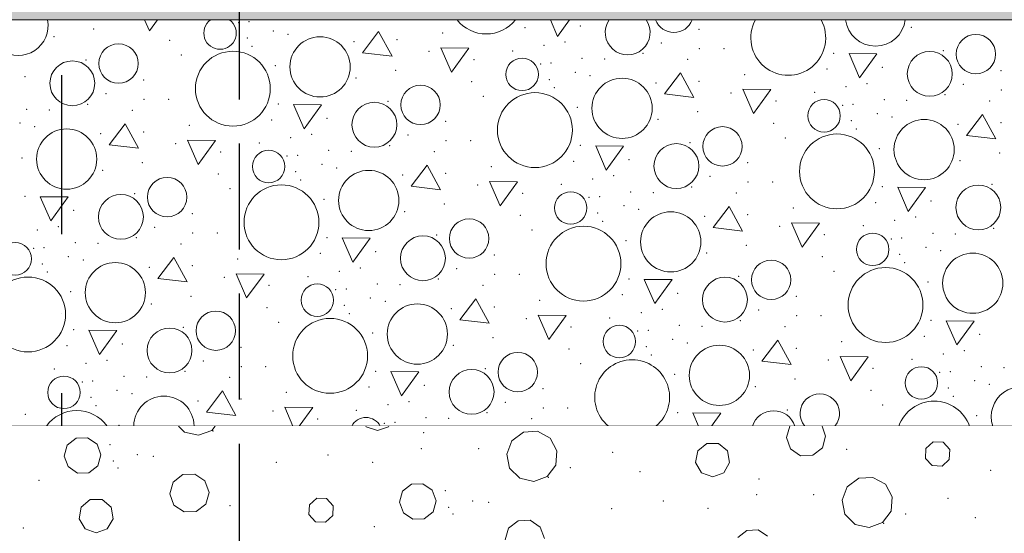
# Model space of a CAD drawing. Header units: millimetres. Extents: x -12989 to 402831, y -50461 to 30884.
# Tile 134 of 175: x 392695 to 393810, y -46842 to -46260. Entities that reach past the tile are written whole.
import ezdxf
from ezdxf.enums import TextEntityAlignment as Align

# ---------------------------------------------------------------- set-up
doc = ezdxf.new("R2010")
doc.units = ezdxf.units.MM
doc.header["$MEASUREMENT"] = 0
for name, pattern in [('Krawędzie ukryte', [170, 120, -50]), ('Kropki i Kreski', [360, 180, -90, 0, -90]), ('Wipeout_Contour', [1000, 0, -1000])]:
    doc.linetypes.add(name, pattern=pattern)
for name, color, linetype, lineweight in [('0_Nr_pióra__21', 7, 'Continuous', 25), ('A__STROPY_Nr_pióra__49', 7, 'Continuous', 15), ('Nowe_Warstwa IFC.Import IFC_Nr_pióra__1', 7, 'Continuous', 13), ('Nowe_Warstwa IFC.Import IFC_Nr_pióra__25', 7, 'Continuous', 25)]:
    doc.layers.add(name, color=color, linetype=linetype, lineweight=lineweight)
for name, color, linetype in [('A__STROPY', 7, 'Continuous'), ('A_WYPEŁNIENIA RYSUNKI', 7, 'Continuous'), ('Nowe_Warstwa IFC.Import IFC', 7, 'Continuous')]:
    doc.layers.add(name, color=color, linetype=linetype)
for name, color, linetype, lineweight, true_color in [('A__STROPY_Nr_pióra__173', 7, 'Continuous', 5, 0x6a6a6a), ('A__STROPY_Nr_pióra__178', 7, 'Continuous', 5, 0x6a6a6a), ('A_WYPEŁNIENIA RYSUNKI_Nr_pióra__242', 7, 'Continuous', 13, 0xa7a7a7)]:
    doc.layers.add(name, color=color, linetype=linetype, lineweight=lineweight, true_color=true_color)
doc.styles.add('STYL_AUTOMATYCZNY_1', font='arial.ttf')

# ---------------------------------------------------------------- blocks, each defined once
blk = doc.blocks.new('*X191', base_point=(362576.7, -45960.6))
at = {"layer": 'A__STROPY_Nr_pióra__178', "color": 251, "linetype": 'Continuous', "lineweight": 5, "true_color": 0x6a6a6a}
for p, q in [((392836.2, -46260.6), (392841.6, -46272.9)), ((392841.6, -46272.9), (392850.6, -46260.6)), ((393295.6, -46260.6), (393303.7, -46279.4)), ((393303.7, -46279.4), (393317.4, -46260.6)), ((393101.1, -46273.8), (393083, -46297.7)), ((393116.3, -46301.6), (393101.1, -46273.8)), ((393083, -46297.7), (393116.3, -46301.6)), ((393171.6, -46292.4), (393183.6, -46319.8)), ((393203.3, -46292.7), (393171.6, -46292.4)), ((393183.6, -46319.8), (393203.3, -46292.7)), ((393633.8, -46298.8), (393645.7, -46326.2)), ((393665.4, -46299.1), (393633.8, -46298.8)), ((393645.7, -46326.2), (393665.4, -46299.1)), ((393443.1, -46320.7), (393425, -46344.5)), ((393458.2, -46348.5), (393443.1, -46320.7)), ((393425, -46344.5), (393458.2, -46348.5)), ((393513.6, -46339.2), (393525.6, -46366.7)), ((393545.3, -46339.5), (393513.6, -46339.2)), ((393525.6, -46366.7), (393545.3, -46339.5)), ((393004.9, -46356.3), (393016.8, -46383.8)), ((393036.5, -46356.7), (393004.9, -46356.3)), ((393016.8, -46383.8), (393036.5, -46356.7)), ((393785.1, -46367.6), (393766.9, -46391.4)), ((393800.2, -46395.3), (393785.1, -46367.6)), ((392814.2, -46378.3), (392796.1, -46402.1)), ((392829.3, -46406), (392814.2, -46378.3)), ((393766.9, -46391.4), (393800.2, -46395.3)), ((392796.1, -46402.1), (392829.3, -46406)), ((392884.7, -46396.8), (392896.7, -46424.2)), ((392916.3, -46397.1), (392884.7, -46396.8)), ((392896.7, -46424.2), (392916.3, -46397.1)), ((393346.9, -46403.2), (393358.8, -46430.6)), ((393378.5, -46403.5), (393346.9, -46403.2)), ((393358.8, -46430.6), (393378.5, -46403.5)), ((393156.2, -46425.1), (393138, -46448.9)), ((393171.3, -46452.9), (393156.2, -46425.1)), ((393226.7, -46443.7), (393238.7, -46471.1)), ((393258.3, -46444), (393226.7, -46443.7)), ((393238.7, -46471.1), (393258.3, -46444)), ((393138, -46448.9), (393171.3, -46452.9)), ((393688.9, -46450.1), (393700.8, -46477.5)), ((393720.5, -46450.4), (393688.9, -46450.1)), ((393700.8, -46477.5), (393720.5, -46450.4)), ((392718, -46460.8), (392729.9, -46488.2)), ((392749.6, -46461.1), (392718, -46460.8)), ((392729.9, -46488.2), (392749.6, -46461.1)), ((393498.2, -46472), (393480, -46495.8)), ((393513.3, -46499.7), (393498.2, -46472)), ((393568.7, -46490.5), (393580.6, -46518)), ((393600.3, -46490.8), (393568.7, -46490.5)), ((393580.6, -46518), (393600.3, -46490.8)), ((393480, -46495.8), (393513.3, -46499.7)), ((393059.9, -46507.6), (393071.9, -46535.1)), ((393091.6, -46507.9), (393059.9, -46507.6)), ((393071.9, -46535.1), (393091.6, -46507.9)), ((392869.2, -46529.6), (392851.1, -46553.4)), ((392884.4, -46557.3), (392869.2, -46529.6)), ((392851.1, -46553.4), (392884.4, -46557.3)), ((392939.8, -46548.1), (392951.7, -46575.5)), ((392971.4, -46548.4), (392939.8, -46548.1)), ((392951.7, -46575.5), (392971.4, -46548.4)), ((393401.9, -46554.5), (393413.9, -46581.9)), ((393433.6, -46554.8), (393401.9, -46554.5)), ((393413.9, -46581.9), (393433.6, -46554.8)), ((393211.2, -46576.4), (393193.1, -46600.2)), ((393226.4, -46604.2), (393211.2, -46576.4)), ((393193.1, -46600.2), (393226.4, -46604.2)), ((393281.8, -46594.9), (393293.7, -46622.4)), ((393313.4, -46595.3), (393281.8, -46594.9)), ((393293.7, -46622.4), (393313.4, -46595.3)), ((393743.9, -46601.4), (393755.9, -46628.8)), ((393775.5, -46601.7), (393743.9, -46601.4)), ((393755.9, -46628.8), (393775.5, -46601.7)), ((392773, -46612.1), (392785, -46639.5)), ((392804.6, -46612.4), (392773, -46612.1)), ((392785, -46639.5), (392804.6, -46612.4)), ((393553.2, -46623.3), (393535.1, -46647.1)), ((393568.4, -46651), (393553.2, -46623.3)), ((393535.1, -46647.1), (393568.4, -46651)), ((393623.8, -46641.8), (393635.7, -46669.2)), ((393655.4, -46642.1), (393623.8, -46641.8)), ((393635.7, -46669.2), (393655.4, -46642.1)), ((393115, -46658.9), (393127, -46686.4)), ((393146.6, -46659.2), (393115, -46658.9)), ((393127, -46686.4), (393146.6, -46659.2)), ((392924.3, -46680.9), (392906.2, -46704.7)), ((392939.5, -46708.6), (392924.3, -46680.9)), ((392994.9, -46699.4), (393004.1, -46720.6)), ((393026.5, -46699.7), (392994.9, -46699.4)), ((393011.3, -46720.6), (393026.5, -46699.7)), ((392906.2, -46704.7), (392939.5, -46708.6)), ((393457, -46705.8), (393463.4, -46720.6)), ((393488.6, -46706.1), (393457, -46705.8)), ((393478.1, -46720.6), (393488.6, -46706.1))]:
    blk.add_line(p, q, dxfattribs=at)
for centre, radius in [((393034.8, -46313.8), 34.1), ((393777.5, -46299.3), 22.3), ((392806.6, -46310), 22.3), ((392936.1, -46338.5), 42.4), ((393725.2, -46321.7), 25.4), ((392754.3, -46332.4), 25.4), ((393263.6, -46322.3), 18.4), ((393148.6, -46356.9), 22.3), ((393376.8, -46360.7), 34.1), ((393278.1, -46385.4), 42.4), ((393096.3, -46379.3), 25.4), ((393605.5, -46369.2), 18.4), ((393718.8, -46407.5), 34.1), ((392747.9, -46418.2), 34.1), ((393490.5, -46403.8), 22.3), ((393620.1, -46432.2), 42.4), ((393438.3, -46426.1), 25.4), ((392976.6, -46426.7), 18.4), ((393089.9, -46465.1), 34.1), ((392861.6, -46461.3), 22.3), ((392991.1, -46489.8), 42.4), ((393780.2, -46473), 25.4), ((392809.3, -46483.7), 25.4), ((393318.6, -46473.6), 18.4), ((393431.9, -46512), 34.1), ((393203.6, -46508.2), 22.3), ((393333.1, -46536.6), 42.4), ((393660.6, -46520.5), 18.4), ((392689.7, -46531.2), 18.4), ((393151.3, -46530.6), 25.4), ((393773.9, -46558.8), 34.1), ((392803, -46569.5), 34.1), ((393545.6, -46555), 22.3), ((393675.1, -46583.5), 42.4), ((392704.2, -46594.2), 42.4), ((393493.3, -46577.4), 25.4), ((393031.7, -46578), 18.4), ((392916.7, -46612.6), 22.3), ((393145, -46616.4), 34.1), ((393046.2, -46641.1), 42.4), ((392864.4, -46635), 25.4), ((393373.7, -46624.9), 18.4), ((393487, -46663.2), 34.1), ((393258.7, -46659.5), 22.3), ((393206.4, -46681.9), 25.4), ((393715.7, -46671.8), 18.4), ((392744.8, -46682.5), 18.4)]:
    blk.add_circle(centre, radius, dxfattribs=at)
for centre, radius, start, end in [((392692.8, -46266.9), 34.1, 169.2768, 10.7232), ((392921.6, -46275.5), 18.4, 126.0961, 53.9039), ((393223, -46234.1), 42.4, 218.6824, 321.3176), ((393383.2, -46274.8), 25.4, 145.91, 34.09), ((393435.5, -46252.5), 22.3, 201.3751, 338.6249), ((393565, -46280.9), 42.4, 151.3833, 28.6167), ((393663.7, -46256.2), 34.1, 187.3436, 352.6564), ((393388.2, -46687.9), 42.4, 309.7016, 230.2984), ((393828.9, -46710.1), 34.1, 342.0976, 197.9024), ((392858, -46720.8), 34.1, 0.3717, 179.6283), ((393600.7, -46706.3), 22.3, 320.2699, 219.7301), ((393730.2, -46734.8), 42.4, 19.5463, 160.4537), ((392759.3, -46745.5), 42.4, 35.9395, 144.0605), ((393548.4, -46728.7), 25.4, 18.6367, 161.3633), ((393086.8, -46729.3), 18.4, 28.3534, 151.6466)]:
    blk.add_arc(centre, radius, start, end, dxfattribs=at)
for p in [(392942.5, -46263.6), (392954.3, -46262.7), (393329.6, -46267.5), (393329.6, -46267.5), (393704.5, -46268.9), (392733.6, -46279.6), (392778.4, -46270.9), (392981.8, -46273), (392998.6, -46276.9), (393173.5, -46275.6), (393267, -46269.3), (393463.9, -46271.2), (392864.7, -46283.9), (392952.3, -46281.2), (392957.9, -46290.6), (393073.3, -46285.1), (393121.9, -46283.1), (393288.3, -46289.5), (393312.3, -46285.8), (393421.4, -46286.6), (392877.9, -46300.5), (393158.3, -46296.3), (393252.8, -46295.7), (393400.5, -46298.5), (393464.3, -46293), (393492.1, -46293), (393616.5, -46298.4), (393740.7, -46295.4), (392769.8, -46306.1), (392984.1, -46312.6), (393209, -46305.7), (393284.5, -46310.4), (393296.3, -46309.5), (393331.6, -46304.1), (393357.2, -46304.9), (393451.1, -46305.4), (393120.4, -46317.8), (393323.8, -46319.9), (393340.6, -46323.8), (393515.5, -46322.5), (393608.9, -46316.2), (393671.6, -46314.3), (393671.6, -46314.3), (393805.9, -46318), (392700.7, -46325), (392700.7, -46325), (392835, -46328.7), (393075.6, -46326.4), (393206.6, -46330.7), (393294.3, -46328.1), (393415.3, -46331.9), (393463.9, -46330), (393654.3, -46332.7), (393763.4, -46333.5), (392792.5, -46344.2), (393299.9, -46337.4), (393500.3, -46343.2), (393594.8, -46342.5), (393630.3, -46336.3), (393742.5, -46345.4), (393806.3, -46339.9), (392771.6, -46356.1), (392835.4, -46350.6), (392863.2, -46350.6), (392987.6, -46355.9), (393111.8, -46352.9), (393219.8, -46347.3), (393551, -46352.6), (393626.4, -46357.3), (393638.3, -46356.4), (393673.6, -46351), (393699.2, -46351.8), (393793.1, -46352.3), (392702.7, -46361.7), (392728.3, -46362.5), (392822.2, -46363), (393326.1, -46359.5), (393462.4, -46364.6), (393665.8, -46366.7), (392694.9, -46377.4), (392886.6, -46380), (392980, -46373.8), (393042.7, -46371.9), (393042.7, -46371.9), (393177, -46375.6), (393417.6, -46373.3), (393548.6, -46377.6), (393636.3, -46374.9), (393682.6, -46370.7), (393757.3, -46378.8), (393805.9, -46376.8), (392711.7, -46381.4), (392786.4, -46389.5), (392835, -46387.6), (393025.4, -46390.3), (393134.5, -46391), (393641.9, -46384.3), (392871.3, -46400.8), (392965.9, -46400.1), (393001.4, -46393.9), (393113.5, -46403), (393177.3, -46397.5), (393205.2, -46397.4), (393329.6, -46402.8), (393453.7, -46399.8), (393561.8, -46394.2), (392922.1, -46410.1), (393009.4, -46414), (393044.7, -46408.5), (393070.3, -46409.3), (393164.1, -46409.8), (393668.1, -46406.3), (393804.4, -46411.5), (392697.2, -46417), (392833.5, -46422.2), (392997.5, -46414.9), (393036.9, -46424.3), (393322, -46420.6), (393384.6, -46418.8), (393384.6, -46418.8), (393519, -46422.4), (393759.5, -46420.2), (392788.6, -46430.9), (392919.7, -46435.1), (393007.3, -46432.5), (393053.7, -46428.2), (393128.4, -46436.4), (393177, -46434.4), (393228.6, -46426.9), (393012.9, -46441.9), (393307.9, -46447), (393343.4, -46440.8), (393367.4, -46437.1), (393476.5, -46437.9), (393519.3, -46444.3), (393547.2, -46444.3), (393795.7, -46446.7), (392824.8, -46457.4), (392932.9, -46451.8), (393213.3, -46447.6), (393264.1, -46457), (393386.7, -46455.4), (393412.3, -46456.2), (393455.5, -46449.8), (393506.1, -46456.7), (393671.6, -46449.6), (392700.7, -46460.4), (393039.2, -46463.9), (393175.5, -46469.1), (393339.5, -46461.7), (393351.3, -46460.8), (393664, -46467.5), (393726.6, -46465.6), (393726.6, -46465.6), (392755.7, -46476.3), (392755.7, -46476.3), (392890.1, -46480), (393130.6, -46477.7), (393349.3, -46479.3), (393378.8, -46471.1), (393395.6, -46475.1), (393570.6, -46473.8), (393261.7, -46482), (393354.9, -46488.7), (393470.4, -46483.2), (393519, -46481.3), (393685.4, -46487.6), (393709.4, -46484), (392714.5, -46498.4), (392738.5, -46494.7), (392847.6, -46495.5), (392890.4, -46501.9), (392918.3, -46501.9), (393274.9, -46498.6), (393555.3, -46494.5), (393649.9, -46493.8), (393728.7, -46502.3), (393754.3, -46503.1), (393797.5, -46496.7), (392757.8, -46513), (392783.4, -46513.8), (392826.6, -46507.4), (392877.2, -46514.3), (393042.7, -46507.2), (393166.8, -46504.2), (393381.2, -46510.7), (393606, -46503.8), (393681.5, -46508.6), (393693.3, -46507.7), (392710.6, -46519.3), (392722.4, -46518.4), (393035.1, -46525.1), (393097.7, -46523.2), (393097.7, -46523.2), (393472.6, -46524.6), (393517.5, -46515.9), (393720.8, -46518), (393737.6, -46522), (392749.9, -46528.7), (392766.7, -46532.7), (392941.6, -46531.3), (393232, -46526.9), (393603.7, -46528.9), (393691.3, -46526.2), (393696.9, -46535.6), (392720.4, -46536.9), (392726, -46546.3), (392841.4, -46540.8), (392890.1, -46538.8), (393056.5, -46545.2), (393080.5, -46541.5), (393189.6, -46542.3), (393616.9, -46545.5), (392926.4, -46552.1), (393021, -46551.4), (393168.6, -46554.2), (393232.4, -46548.7), (393260.3, -46548.7), (393384.6, -46554.1), (393508.8, -46551.1), (393723.2, -46557.6), (392752.3, -46568.3), (392977.1, -46561.4), (393052.6, -46566.2), (393064.4, -46565.2), (393099.8, -46559.8), (393125.4, -46560.6), (393219.2, -46561.1), (393439.7, -46570.1), (393439.7, -46570.1), (392888.6, -46573.5), (393091.9, -46575.6), (393108.7, -46579.5), (393283.6, -46578.2), (393377.1, -46571.9), (393574, -46573.7), (392843.7, -46582.2), (392974.8, -46586.4), (393062.4, -46583.8), (393183.4, -46587.7), (393232.1, -46585.7), (393398.5, -46592.1), (393422.5, -46588.4), (393531.6, -46589.2), (392988, -46603), (393068, -46593.2), (393268.4, -46598.9), (393362.9, -46598.3), (393510.6, -46601.1), (393574.4, -46595.6), (393602.2, -46595.6), (393726.6, -46600.9), (392755.7, -46611.6), (392879.9, -46608.7), (393319.1, -46608.3), (393394.6, -46613), (393406.4, -46612.1), (393441.8, -46606.7), (393467.4, -46607.5), (393561.2, -46608), (393094.3, -46615.2), (393230.6, -46620.4), (393433.9, -46622.4), (393625.6, -46625), (393719.1, -46618.8), (393781.7, -46616.9), (393781.7, -46616.9), (392748.2, -46629.5), (392810.8, -46627.6), (392810.8, -46627.6), (392945.1, -46631.3), (393185.7, -46629), (393316.8, -46633.3), (393404.4, -46630.6), (393450.7, -46626.4), (393525.4, -46634.5), (393574.1, -46632.6), (393764.4, -46635.3), (392793.5, -46646), (392902.7, -46646.8), (393410, -46640), (393610.4, -46645.8), (393704.9, -46645.1), (393740.5, -46638.9), (392734, -46655.8), (392769.6, -46649.6), (392881.7, -46658.7), (392945.5, -46653.2), (392973.3, -46653.2), (393097.7, -46658.5), (393221.9, -46655.5), (393330, -46649.9), (393661.1, -46655.1), (393748.4, -46659), (393783.7, -46653.5), (393809.4, -46654.4), (392765.7, -46670.6), (392777.5, -46669.7), (392812.9, -46664.3), (392838.5, -46665.1), (392932.3, -46665.6), (393436.2, -46662), (393572.5, -46667.2), (393736.6, -46659.9), (393775.9, -46669.3), (392805, -46680), (393090.2, -46676.3), (393152.8, -46674.5), (393152.8, -46674.5), (393287.1, -46678.2), (393527.7, -46675.9), (393658.8, -46680.2), (393746.4, -46677.5), (393792.7, -46673.2), (392775.5, -46688.2), (392821.8, -46684), (392896.5, -46692.1), (392945.2, -46690.1), (392996.7, -46682.6), (393135.5, -46692.8), (393752, -46686.9), (392781.1, -46697.6), (392981.5, -46703.4), (393076, -46702.7), (393111.6, -46696.5), (393244.6, -46693.6), (393287.5, -46700), (393315.3, -46700), (393563.9, -46702.4), (393672, -46696.8), (392701.1, -46707.5), (393032.2, -46712.7), (393154.8, -46711.1), (393180.4, -46711.9), (393223.7, -46705.5), (393274.3, -46712.4), (393439.7, -46705.4), (393778.2, -46708.9), (392807.3, -46719.6), (393107.7, -46717.4), (393119.5, -46716.5)]:
    blk.add_point(p, dxfattribs=at)
blk = doc.blocks.new('ElemPrzekroju_175_1', base_point=(362576.7, -45960.6))
at = {"color": 254, "linetype": 'Wipeout_Contour', "lineweight": 0, "ltscale": 1533413.819197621}
blk.add_wipeout([(362356.7, -46160.6), (362356.7, -46260.6), (398746.7, -46260.6), (398746.7, -46160.6)], dxfattribs=at).dxf.layer = 'A__STROPY'
at = {"color": 254, "linetype": 'Wipeout_Contour', "lineweight": 0, "ltscale": 1533794.246621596}
blk.add_wipeout([(398746.7, -46720.6), (362356.7, -46720.6), (362356.7, -47260.6), (398746.7, -47260.6)], dxfattribs=at).dxf.layer = 'A__STROPY'
at = {"layer": 'A__STROPY_Nr_pióra__173', "linetype": 'Continuous', "lineweight": 5, "true_color": 0x6a6a6a}
h = blk.add_hatch(dxfattribs=at)
h.set_pattern_fill('Grunt_0001', color=251, style=0, pattern_type=2)
h.set_pattern_definition([(45, (362576.75, -45960.59), (-95.4594, 95.4594), []), (45, (362544.93, -45928.77), (-190.9188, 190.9188), []), (45, (362513.1, -45896.95), (-190.9188, 190.9188), []), (135, (362481.29, -45865.132), (31.819805, 31.819805), [135, -135])])
h.paths.add_polyline_path([(398746.7, -46720.6), (362356.7, -46720.6), (362356.7, -47260.6), (398746.7, -47260.6)])
at = {"layer": 'A__STROPY_Nr_pióra__178', "linetype": 'Continuous', "lineweight": 5, "true_color": 0x6a6a6a}
h = blk.add_hatch(dxfattribs=at)
h.set_pattern_fill('Chudy_beton_B15_I_WSC_0001', color=251, style=0, pattern_type=2)
h.set_pattern_definition([(0, (362576.75, -45960.6), (0, 233.8269), [14.625, -120.375]), (0, (362644.25, -45843.68), (0, 233.8269), [14.625, -120.375]), (60, (362576.75, -45960.6), (-202.5, 116.9134), [14.625, -120.375]), (60, (362711.75, -45960.6), (-202.5, 116.9134), [14.625, -120.375]), (120, (362591.37, -45960.6), (202.5, 116.9134), [14.625, -120.375]), (120, (362726.37, -45960.6), (202.5, 116.9134), [14.625, -120.375]), (0, (362576.75, -45938.09), (0, 45), [0, -45, 0, -67.5]), (45, (362599.25, -45938.09), (-31.819805, 31.819805), [0, -33.75, 0, -56.25])])
h.paths.add_polyline_path([(362356.7, -46160.6), (362356.7, -46260.6), (398746.7, -46260.6), (398746.7, -46160.6)])
at = {"color": 254, "linetype": 'Wipeout_Contour', "lineweight": 0, "ltscale": 1533549.791415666}
blk.add_wipeout([(362356.7, -46720.6), (398746.7, -46720.6), (398746.7, -46260.6), (362356.7, -46260.6)], dxfattribs=at).dxf.layer = 'A__STROPY'
at = {"layer": 'A__STROPY_Nr_pióra__49', "color": 7, "linetype": 'Continuous', "lineweight": 15}
for p, q in [((398746.7, -46260.6), (362356.7, -46260.6)), ((398746.7, -46720.6), (362356.7, -46720.6))]:
    blk.add_line(p, q, dxfattribs=at)
at = {"layer": 'A__STROPY', "lineweight": 0}
blk.add_blockref('*X191', (362576.7, -45960.6), dxfattribs=at)
blk = doc.blocks.new('Standardowy znacznik osi[9]_1', base_point=(392742.1, -35960.6))
at = {"layer": 'Nowe_Warstwa IFC.Import IFC_Nr_pióra__25', "color": 7, "linetype": 'Kropki i Kreski', "lineweight": 25}
blk.add_line((392742.1, -36960.6), (392742.1, -48960.6), dxfattribs=at)
at = {"layer": 'Nowe_Warstwa IFC.Import IFC_Nr_pióra__1', "color": 7, "lineweight": 13, "style": 'STYL_AUTOMATYCZNY_1'}
for tag, p in [('AC_MarkerText_1_0', (392742.1, -35623.1)), ('AC_MarkerText_1_1', (392742.1, -50123.1))]:
    blk.add_attdef(tag, text='', height=175, rotation=360, dxfattribs=at).set_placement(p, align=Align.TOP_CENTER)
blk = doc.blocks.new('*X335', base_point=(362576.7, -45960.6))
at = {"layer": 'A_WYPEŁNIENIA RYSUNKI_Nr_pióra__242', "color": 253, "linetype": 'Continuous', "lineweight": 13, "true_color": 0xa7a7a7}
for p, q in [((392874.5, -46720.6), (392881.2, -46727.5)), ((392897, -46731), (392912.2, -46725.5)), ((392912.2, -46725.5), (392916, -46720.6)), ((393086.8, -46720.6), (393087.1, -46721.3)), ((393087.1, -46721.3), (393099.7, -46725.8)), ((393099.7, -46725.8), (393112.2, -46721.3)), ((393112.2, -46721.3), (393112.6, -46720.6)), ((393566.6, -46720.6), (393562.9, -46733.6)), ((393607.3, -46732), (393603.2, -46720.6)), ((392758.8, -46734.3), (392748.6, -46742.2)), ((392771.6, -46733.8), (392758.8, -46734.3)), ((392782.3, -46741), (392771.6, -46733.8)), ((392881.2, -46727.5), (392897, -46731)), ((393252, -46737.2), (393246.2, -46752.3)), ((393265, -46727.5), (393252, -46737.2)), ((393281.2, -46726.5), (393265, -46727.5)), ((393295.4, -46734.4), (393281.2, -46726.5)), ((393303, -46748.7), (393295.4, -46734.4)), ((393562.9, -46733.6), (393567.6, -46746.5)), ((393603.6, -46745.2), (393607.3, -46732)), ((392748.6, -46742.2), (392745.1, -46754.6)), ((392786.7, -46753.1), (392782.3, -46741)), ((393472.7, -46740.2), (393462.5, -46748.8)), ((393486, -46740.2), (393472.7, -46740.2)), ((393496.3, -46748.8), (393486, -46740.2)), ((393567.6, -46746.5), (393579, -46754.2)), ((393592.7, -46753.7), (393603.6, -46745.2)), ((393720.9, -46746), (393720.4, -46757.2)), ((393729.1, -46738.5), (393720.9, -46746)), ((393740.2, -46739), (393729.1, -46738.5)), ((393747.8, -46747.2), (393740.2, -46739)), ((393747.3, -46758.4), (393747.8, -46747.2)), ((392745.1, -46754.6), (392749.5, -46766.6)), ((392783.1, -46765.5), (392786.7, -46753.1)), ((393246.2, -46752.3), (393249.5, -46768.2)), ((393301.7, -46764.8), (393303, -46748.7)), ((393462.5, -46748.8), (393460.1, -46761.9)), ((393498.6, -46761.9), (393496.3, -46748.8)), ((393579, -46754.2), (393592.7, -46753.7)), ((393720.4, -46757.2), (393727.9, -46765.4)), ((393739.1, -46765.9), (393747.3, -46758.4)), ((392749.5, -46766.6), (392760.1, -46773.8)), ((392773, -46773.4), (392783.1, -46765.5)), ((393249.5, -46768.2), (393260.9, -46779.7)), ((393291.9, -46777.7), (393301.7, -46764.8)), ((393460.1, -46761.9), (393466.8, -46773.5)), ((393491.9, -46773.5), (393498.6, -46761.9)), ((393727.9, -46765.4), (393739.1, -46765.9)), ((392760.1, -46773.8), (392773, -46773.4)), ((392879.3, -46775.5), (392868.5, -46784)), ((392893.1, -46775.1), (392879.3, -46775.5)), ((392904.5, -46782.8), (392893.1, -46775.1)), ((393260.9, -46779.7), (393276.7, -46783.3)), ((393276.7, -46783.3), (393291.9, -46777.7)), ((393466.8, -46773.5), (393479.4, -46778.1)), ((393479.4, -46778.1), (393491.9, -46773.5)), ((393644.7, -46779.8), (393631.7, -46789.4)), ((393660.9, -46778.8), (393644.7, -46779.8)), ((393675.1, -46786.6), (393660.9, -46778.8)), ((392868.5, -46784), (392864.7, -46797.2)), ((392909.2, -46795.7), (392904.5, -46782.8)), ((393138.4, -46786.5), (393128.3, -46794.5)), ((393151.3, -46786.1), (393138.4, -46786.5)), ((393161.9, -46793.3), (393151.3, -46786.1)), ((393631.7, -46789.4), (393625.9, -46804.5)), ((393682.7, -46800.9), (393675.1, -46786.6)), ((392774.5, -46803.9), (392764.3, -46812.5)), ((392787.9, -46803.9), (392774.5, -46803.9)), ((392798.1, -46812.5), (392787.9, -46803.9)), ((392864.7, -46797.2), (392869.4, -46810.2)), ((392905.4, -46808.9), (392909.2, -46795.7)), ((393031, -46802.2), (393022.7, -46809.7)), ((393042.1, -46802.7), (393031, -46802.2)), ((393049.6, -46810.9), (393042.1, -46802.7)), ((393128.3, -46794.5), (393124.8, -46806.8)), ((393166.3, -46805.4), (393161.9, -46793.3)), ((393681.4, -46817.1), (393682.7, -46800.9)), ((392764.3, -46812.5), (392762, -46825.6)), ((392800.4, -46825.6), (392798.1, -46812.5)), ((392869.4, -46810.2), (392880.8, -46817.8)), ((392894.6, -46817.4), (392905.4, -46808.9)), ((393022.7, -46809.7), (393022.2, -46820.8)), ((393049.1, -46822), (393049.6, -46810.9)), ((393124.8, -46806.8), (393129.2, -46818.9)), ((393162.8, -46817.7), (393166.3, -46805.4)), ((393625.9, -46804.5), (393629.2, -46820.4)), ((392762, -46825.6), (392768.7, -46837.2)), ((392793.8, -46837.2), (392800.4, -46825.6)), ((392880.8, -46817.8), (392894.6, -46817.4)), ((393022.2, -46820.8), (393029.8, -46829.1)), ((393040.9, -46829.6), (393049.1, -46822)), ((393129.2, -46818.9), (393139.8, -46826.1)), ((393139.8, -46826.1), (393152.7, -46825.6)), ((393152.7, -46825.6), (393162.8, -46817.7)), ((393629.2, -46820.4), (393640.6, -46832)), ((393671.6, -46830), (393681.4, -46817.1)), ((392768.7, -46837.2), (392781.2, -46841.7)), ((392781.2, -46841.7), (392793.8, -46837.2)), ((393029.8, -46829.1), (393040.9, -46829.6)), ((393248.2, -46836.3), (393244.4, -46849.5)), ((393259, -46827.8), (393248.2, -46836.3)), ((393272.8, -46827.3), (393259, -46827.8)), ((393284.2, -46835), (393272.8, -46827.3)), ((393288.9, -46847.9), (393284.2, -46835)), ((393640.6, -46832), (393656.4, -46835.5)), ((393656.4, -46835.5), (393671.6, -46830)), ((393518.1, -46838.8), (393508, -46846.7)), ((393531, -46838.3), (393518.1, -46838.8)), ((393541.6, -46845.5), (393531, -46838.3))]:
    blk.add_line(p, q, dxfattribs=at)
for p in [(392913.7, -46726.2), (393152, -46728.2), (392796.9, -46741.5), (393149.4, -46746.2), (393214.3, -46746.2), (393214.3, -46746.2), (393631.2, -46747.1), (392828, -46753.2), (392846, -46754.8), (393043.7, -46753.3), (393366.1, -46750.4), (392800.6, -46760.3), (392805.9, -46768.1), (392985.4, -46761.8), (393094.5, -46761.6), (393318.1, -46767.9), (393794.3, -46770.7), (393293.4, -46778.5), (393397, -46772.2), (393531.7, -46780.4), (392716.4, -46782.1), (393176.6, -46793.8), (393529.1, -46798.4), (393593.9, -46798.5), (393593.9, -46798.5), (393745.8, -46802.6), (392933, -46810.7), (393180.3, -46812.6), (393207.7, -46805.5), (393225.6, -46807), (393365.1, -46814), (393423.4, -46805.5), (393474.2, -46813.9), (393185.5, -46820.3), (393697.8, -46820.1), (393776.7, -46824.5), (392698.8, -46835.9), (393096.1, -46834.4), (393673, -46830.7)]:
    blk.add_point(p, dxfattribs=at)
blk = doc.blocks.new('Wypełnienie_8_1', base_point=(362576.7, -45960.6))
at = {"color": 254, "linetype": 'Wipeout_Contour', "lineweight": 0, "ltscale": 2373211.483830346}
blk.add_wipeout([(392542.1, -46720.6), (391369.4, -46720.6), (391645.7, -47260.6), (393803.3, -47260.6), (394165.7, -46720.6), (392942.1, -46720.6)], dxfattribs=at).dxf.layer = 'A_WYPEŁNIENIA RYSUNKI'
at = {"layer": 'A_WYPEŁNIENIA RYSUNKI_Nr_pióra__242', "color": 253, "linetype": 'Continuous', "lineweight": 13, "true_color": 0xa7a7a7}
blk.add_blockref('*X335', (362576.7, -45960.6), dxfattribs=at)

msp = doc.modelspace()

# ---------------------------------------------------------------- block references
at = {"layer": 'A__STROPY', "lineweight": 0}
msp.add_blockref('ElemPrzekroju_175_1', (362576.7, -45960.6), dxfattribs=at)

# ---------------------------------------------------------------- next in the draw order: block references
at = {"layer": 'Nowe_Warstwa IFC.Import IFC', "color": 7, "linetype": 'Continuous', "lineweight": 13}
msp.add_blockref('Standardowy znacznik osi[9]_1', (392742.1, -35960.6), dxfattribs=at)

# ---------------------------------------------------------------- next in the draw order: block references
at = {"layer": 'A_WYPEŁNIENIA RYSUNKI_Nr_pióra__242', "color": 253, "linetype": 'Continuous', "lineweight": 13, "true_color": 0xa7a7a7}
msp.add_blockref('Wypełnienie_8_1', (362576.7, -45960.6), dxfattribs=at)

# ---------------------------------------------------------------- next in the draw order: linework, layer by layer
at = {"layer": '0_Nr_pióra__21', "color": 7, "linetype": 'Krawędzie ukryte', "lineweight": 25}
msp.add_line((392943.4, -46860.6), (392943.4, -45960.6), dxfattribs=at)

doc.saveas('drawing.dxf')
